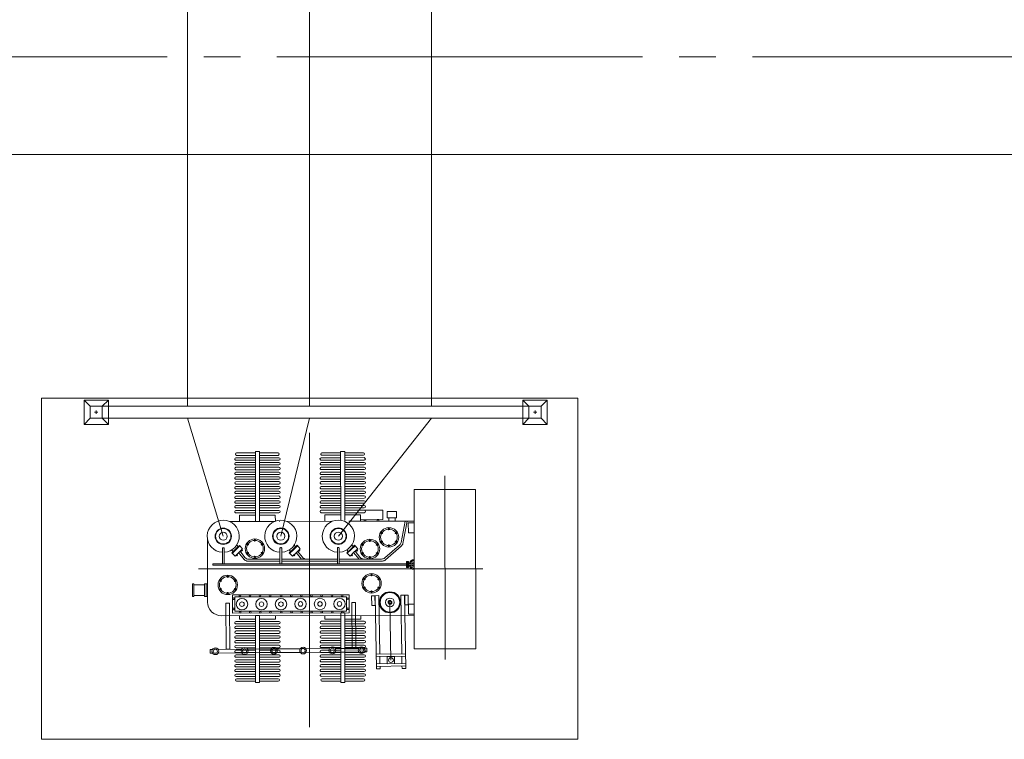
# Model space of a CAD drawing. Header units: millimetres. Extents: x 0 to 420, y 0 to 297.
# Tile 6 of 16: x 149 to 189, y 120 to 150. Entities that reach past the tile are written whole.
import ezdxf

# ---------------------------------------------------------------- set-up
doc = ezdxf.new("R2010")
doc.units = ezdxf.units.MM
doc.linetypes.add('K5LT_AXLED', pattern=[19.5, 15, -1.5, 1.5, -1.5])
doc.linetypes.add('K5LT_THIN', pattern=[0])
doc.layers.add('ошиновка 110', color=2, linetype='Continuous', true_color=0xffff00)

# ---------------------------------------------------------------- blocks, each defined once
blk = doc.blocks.new('U24')
at = {"color": 4, "linetype": 'K5LT_THIN', "lineweight": 9, "true_color": 0x00ffff}
for p, q in [((149.848, 120.383), (149.848, 134.383)), ((149.848, 134.383), (171.848, 134.383)), ((171.848, 134.383), (171.848, 120.383)), ((171.848, 120.383), (149.848, 120.383))]:
    blk.add_line(p, q, dxfattribs=at)
blk = doc.blocks.new('U130')
at = {"color": 4, "linetype": 'K5LT_THIN', "lineweight": 9, "true_color": 0x00ffff}
for p, q in [((157.807, 132.08), (157.807, 132.082)), ((157.857, 132.131), (158.624, 132.131)), ((158.624, 132.19), (158.627, 129.325)), ((158.79, 132.19), (158.624, 132.19)), ((158.793, 129.325), (158.79, 132.19)), ((159.557, 132.132), (158.79, 132.131)), ((159.607, 132.082), (159.607, 132.084)), ((161.305, 132.083), (161.305, 132.085)), ((161.355, 132.133), (162.122, 132.134)), ((162.288, 132.193), (162.122, 132.192)), ((162.122, 132.192), (162.125, 129.372)), ((162.291, 129.372), (162.288, 132.193)), ((163.055, 132.135), (162.288, 132.134)), ((163.105, 132.085), (163.105, 132.087)), ((158.625, 131.935), (157.828, 131.934)), ((158.625, 131.837), (157.828, 131.836)), ((158.625, 131.739), (157.828, 131.738)), ((158.624, 132.033), (157.857, 132.032)), ((158.79, 132.033), (159.557, 132.034)), ((158.791, 131.935), (159.588, 131.936)), ((158.791, 131.837), (159.588, 131.838)), ((158.791, 131.739), (159.588, 131.739)), ((162.122, 131.938), (161.325, 131.937)), ((162.123, 131.84), (161.326, 131.839)), ((162.123, 131.742), (161.326, 131.741)), ((162.122, 132.036), (161.355, 132.035)), ((162.288, 132.036), (163.055, 132.037)), ((162.288, 131.938), (163.085, 131.939)), ((162.289, 131.84), (163.086, 131.84)), ((162.289, 131.742), (163.086, 131.742)), ((158.625, 131.641), (157.828, 131.64)), ((158.625, 131.542), (157.828, 131.542)), ((158.625, 131.444), (157.828, 131.444)), ((158.625, 131.346), (157.828, 131.346)), ((158.625, 131.248), (157.828, 131.248)), ((158.791, 131.641), (159.588, 131.641)), ((158.791, 131.543), (159.588, 131.543)), ((158.791, 131.445), (159.588, 131.445)), ((158.791, 131.346), (159.588, 131.347)), ((158.791, 131.248), (159.588, 131.249)), ((162.123, 131.643), (161.326, 131.643)), ((162.123, 131.545), (161.326, 131.545)), ((162.123, 131.447), (161.326, 131.447)), ((162.123, 131.349), (161.326, 131.348)), ((162.123, 131.251), (161.326, 131.25)), ((162.289, 131.644), (163.086, 131.644)), ((162.289, 131.545), (163.086, 131.546)), ((162.289, 131.447), (163.086, 131.448)), ((162.289, 131.349), (163.086, 131.35)), ((162.289, 131.251), (163.086, 131.252)), ((158.625, 131.15), (157.828, 131.149)), ((158.625, 131.052), (157.828, 131.051)), ((158.625, 130.954), (157.828, 130.953)), ((158.625, 130.856), (157.828, 130.855)), ((158.791, 131.15), (159.588, 131.151)), ((158.791, 131.052), (159.588, 131.053)), ((158.791, 130.954), (159.588, 130.955)), ((158.791, 130.856), (159.588, 130.857)), ((162.123, 131.153), (161.326, 131.152)), ((162.123, 131.055), (161.326, 131.054)), ((162.123, 130.957), (161.326, 130.956)), ((162.123, 130.859), (161.326, 130.858)), ((162.289, 131.153), (163.086, 131.154)), ((162.289, 131.055), (163.086, 131.056)), ((162.289, 130.957), (163.086, 130.957)), ((162.289, 130.859), (163.086, 130.859)), ((158.626, 130.758), (157.829, 130.757)), ((158.626, 130.66), (157.829, 130.659)), ((158.626, 130.561), (157.829, 130.561)), ((158.626, 130.463), (157.829, 130.463)), ((158.792, 130.758), (159.589, 130.758)), ((158.792, 130.66), (159.589, 130.66)), ((158.792, 130.562), (159.589, 130.562)), ((158.792, 130.463), (159.589, 130.464)), ((162.123, 130.76), (161.326, 130.76)), ((162.123, 130.662), (161.326, 130.662)), ((162.124, 130.564), (161.327, 130.564)), ((162.124, 130.466), (161.327, 130.466)), ((162.289, 130.761), (163.086, 130.761)), ((162.289, 130.663), (163.086, 130.663)), ((162.29, 130.564), (163.087, 130.565)), ((162.29, 130.466), (163.087, 130.467)), ((167.659, 130.637), (165.139, 130.635)), ((165.139, 130.635), (165.144, 124.093)), ((167.664, 124.095), (167.659, 130.637)), ((158.626, 130.365), (157.829, 130.365)), ((158.626, 130.267), (157.829, 130.266)), ((158.626, 130.169), (157.829, 130.168)), ((158.626, 130.071), (157.829, 130.07)), ((158.792, 130.365), (159.589, 130.366)), ((158.792, 130.267), (159.589, 130.268)), ((158.792, 130.169), (159.589, 130.17)), ((158.792, 130.071), (159.589, 130.072)), ((162.124, 130.368), (161.327, 130.367)), ((162.124, 130.27), (161.327, 130.269)), ((162.124, 130.172), (161.327, 130.171)), ((162.124, 130.074), (161.327, 130.073)), ((162.29, 130.368), (163.087, 130.369)), ((162.29, 130.27), (163.087, 130.271)), ((162.29, 130.172), (163.087, 130.173)), ((162.29, 130.074), (163.087, 130.075)), ((158.626, 129.973), (157.829, 129.972)), ((158.626, 129.875), (157.829, 129.874)), ((158.626, 129.777), (157.829, 129.776)), ((158.626, 129.678), (157.829, 129.678)), ((158.792, 129.973), (159.589, 129.974)), ((158.792, 129.875), (159.589, 129.875)), ((158.792, 129.777), (159.589, 129.777)), ((158.792, 129.679), (159.589, 129.679)), ((162.124, 129.976), (161.327, 129.975)), ((162.124, 129.878), (161.327, 129.877)), ((162.124, 129.779), (161.327, 129.779)), ((162.124, 129.681), (161.327, 129.681)), ((162.29, 129.976), (163.087, 129.976)), ((162.29, 129.878), (163.087, 129.878)), ((162.29, 129.78), (163.087, 129.78)), ((162.29, 129.681), (163.087, 129.682)), ((163.855, 129.781), (162.921, 129.78)), ((162.921, 129.78), (162.921, 129.78)), ((163.855, 129.395), (163.855, 129.781)), ((164.036, 129.725), (164.412, 129.726)), ((164.036, 129.465), (164.036, 129.725)), ((164.412, 129.726), (164.412, 129.466)), ((157.558, 129.324), (159.417, 129.326)), ((157.976, 129.585), (158.626, 129.585)), ((157.976, 129.585), (157.976, 129.325)), ((158.627, 129.325), (158.793, 129.325)), ((158.792, 129.585), (159.443, 129.586)), ((159.443, 129.586), (159.444, 129.325)), ((159.621, 129.326), (159.627, 129.326)), ((161.777, 129.328), (159.918, 129.326)), ((161.473, 129.587), (162.124, 129.588)), ((161.473, 129.587), (161.474, 129.328)), ((162.29, 129.588), (162.941, 129.589)), ((165.14, 129.331), (162.458, 129.328)), ((162.941, 129.589), (162.942, 129.329)), ((162.941, 129.394), (163.855, 129.395)), ((163.092, 129.394), (163.158, 129.394)), ((163.092, 129.329), (163.092, 129.394)), ((163.158, 129.329), (163.092, 129.329)), ((163.158, 129.394), (163.158, 129.329)), ((163.684, 129.395), (163.619, 129.395)), ((163.619, 129.395), (163.619, 129.329)), ((163.619, 129.329), (163.685, 129.329)), ((163.685, 129.329), (163.684, 129.395)), ((164.412, 129.466), (164.036, 129.465)), ((164.352, 129.466), (164.097, 129.466)), ((164.097, 129.466), (164.097, 129.33)), ((164.097, 129.33), (164.352, 129.33)), ((164.352, 129.33), (164.352, 129.466)), ((164.602, 128.461), (164.771, 129.33)), ((164.675, 128.418), (164.853, 129.33)), ((165.14, 129.271), (164.898, 129.27)), ((164.898, 129.27), (164.899, 128.857)), ((164.899, 128.857), (165.14, 128.857)), ((156.662, 128.581), (156.665, 126.015)), ((157.273, 128.236), (157.27, 128.231)), ((157.27, 128.231), (157.27, 128.229)), ((157.27, 127.579), (157.27, 128.229)), ((157.279, 128.24), (157.273, 128.236)), ((157.291, 128.244), (157.279, 128.24)), ((157.307, 128.246), (157.291, 128.244)), ((157.322, 128.245), (157.307, 128.246)), ((157.333, 128.242), (157.322, 128.245)), ((157.341, 128.238), (157.333, 128.242)), ((157.346, 128.234), (157.341, 128.238)), ((157.348, 128.229), (157.346, 128.234)), ((157.348, 127.579), (157.348, 128.229)), ((157.713, 128.09), (157.65, 128.151)), ((157.654, 128.034), (157.815, 128.187)), ((157.654, 128.034), (157.79, 127.901)), ((157.675, 128.013), (157.836, 128.165)), ((157.79, 127.901), (157.945, 128.052)), ((157.974, 128.341), (157.815, 128.187)), ((157.994, 128.32), (157.836, 128.165)), ((157.916, 128.285), (157.858, 128.35)), ((157.936, 128.043), (158.16, 127.767)), ((158.102, 128.201), (157.945, 128.052)), ((157.974, 128.341), (158.102, 128.201)), ((157.995, 128.099), (158.195, 127.849)), ((158.062, 128.103), (158.032, 128.135)), ((158.061, 128.162), (158.091, 128.131)), ((158.091, 128.131), (158.062, 128.103)), ((159.633, 128.238), (159.63, 128.233)), ((159.63, 128.233), (159.63, 128.231)), ((159.63, 127.581), (159.63, 128.231)), ((159.639, 128.242), (159.633, 128.238)), ((159.651, 128.246), (159.639, 128.242)), ((159.667, 128.248), (159.651, 128.246)), ((159.682, 128.247), (159.667, 128.248)), ((159.693, 128.244), (159.682, 128.247)), ((159.701, 128.24), (159.693, 128.244)), ((159.706, 128.236), (159.701, 128.24)), ((159.708, 128.231), (159.706, 128.236)), ((159.708, 127.581), (159.708, 128.231)), ((160.073, 128.092), (160.01, 128.152)), ((160.014, 128.036), (160.175, 128.189)), ((160.014, 128.036), (160.15, 127.903)), ((160.035, 128.015), (160.196, 128.167)), ((160.15, 127.903), (160.305, 128.054)), ((160.334, 128.343), (160.175, 128.189)), ((160.354, 128.321), (160.196, 128.167)), ((160.276, 128.287), (160.218, 128.352)), ((160.296, 128.045), (160.52, 127.769)), ((160.462, 128.203), (160.305, 128.054)), ((160.334, 128.343), (160.462, 128.203)), ((160.355, 128.101), (160.555, 127.851)), ((160.422, 128.105), (160.392, 128.137)), ((160.421, 128.164), (160.451, 128.132)), ((160.451, 128.132), (160.422, 128.105)), ((161.993, 128.239), (161.99, 128.235)), ((161.99, 128.235), (161.99, 128.233)), ((161.99, 127.583), (161.99, 128.233)), ((161.999, 128.244), (161.993, 128.239)), ((162.011, 128.248), (161.999, 128.244)), ((162.027, 128.25), (162.011, 128.248)), ((162.042, 128.249), (162.027, 128.25)), ((162.053, 128.246), (162.042, 128.249)), ((162.061, 128.242), (162.053, 128.246)), ((162.066, 128.238), (162.061, 128.242)), ((162.068, 128.233), (162.066, 128.238)), ((162.068, 127.583), (162.068, 128.233)), ((162.433, 128.094), (162.37, 128.154)), ((162.374, 128.038), (162.535, 128.19)), ((162.374, 128.038), (162.51, 127.904)), ((162.395, 128.017), (162.556, 128.169)), ((162.51, 127.904), (162.665, 128.056)), ((162.694, 128.345), (162.535, 128.19)), ((162.714, 128.323), (162.556, 128.169)), ((162.636, 128.288), (162.578, 128.354)), ((162.656, 128.047), (162.88, 127.771)), ((162.822, 128.205), (162.665, 128.056)), ((162.694, 128.345), (162.822, 128.205)), ((162.715, 128.103), (162.915, 127.853)), ((162.782, 128.107), (162.752, 128.139)), ((162.781, 128.166), (162.811, 128.134)), ((162.811, 128.134), (162.782, 128.107)), ((163.934, 127.827), (164.536, 128.348)), ((163.963, 127.747), (164.609, 128.305)), ((157.83, 127.94), (157.86, 127.909)), ((157.889, 127.937), (157.859, 127.968)), ((157.86, 127.909), (157.889, 127.937)), ((158.316, 127.694), (159.63, 127.695)), ((158.352, 127.774), (159.643, 127.775)), ((159.708, 127.695), (161.99, 127.697)), ((159.722, 127.775), (162.003, 127.777)), ((160.19, 127.942), (160.22, 127.911)), ((160.249, 127.939), (160.219, 127.97)), ((160.22, 127.911), (160.249, 127.939)), ((162.082, 127.777), (163.803, 127.778)), ((162.082, 127.697), (163.833, 127.698)), ((162.55, 127.944), (162.58, 127.913)), ((162.609, 127.941), (162.579, 127.971)), ((162.58, 127.913), (162.609, 127.941)), ((164.825, 127.68), (164.903, 127.68)), ((164.825, 127.68), (164.825, 127.557)), ((164.864, 127.68), (164.864, 127.557)), ((164.904, 127.557), (164.903, 127.68)), ((165.128, 127.642), (165.141, 127.642)), ((164.825, 127.585), (156.907, 127.579)), ((164.825, 127.528), (156.907, 127.522)), ((164.825, 127.434), (164.825, 127.557)), ((164.825, 127.434), (164.904, 127.434)), ((164.864, 127.434), (164.864, 127.557)), ((165.141, 127.585), (164.904, 127.585)), ((164.904, 127.557), (164.904, 127.434)), ((165.141, 127.529), (164.904, 127.529)), ((165.128, 127.472), (165.142, 127.472)), ((156.042, 126.765), (156.104, 126.765)), ((156.043, 126.239), (156.042, 126.765)), ((156.104, 126.765), (156.105, 126.239)), ((156.104, 126.719), (156.54, 126.72)), ((156.54, 126.765), (156.602, 126.765)), ((156.54, 126.239), (156.54, 126.765)), ((156.664, 126.765), (156.602, 126.765)), ((156.602, 126.765), (156.602, 126.239)), ((156.602, 126.765), (156.602, 126.239)), ((156.664, 126.24), (156.664, 126.765)), ((156.105, 126.239), (156.043, 126.239)), ((156.105, 126.284), (156.54, 126.285)), ((156.602, 126.239), (156.54, 126.239)), ((156.602, 126.239), (156.664, 126.24)), ((157.692, 126.311), (162.468, 126.315)), ((157.692, 125.564), (157.692, 126.311)), ((162.366, 126.235), (157.784, 126.232)), ((157.784, 126.232), (157.784, 125.643)), ((162.366, 125.647), (162.366, 126.235)), ((162.468, 126.315), (162.469, 125.568)), ((157.784, 125.643), (162.366, 125.647)), ((164.901, 125.514), (164.901, 125.927)), ((164.901, 125.927), (165.143, 125.927)), ((157.225, 125.456), (165.143, 125.462)), ((162.469, 125.568), (157.692, 125.564)), ((158.63, 125.221), (157.833, 125.22)), ((157.979, 125.314), (157.979, 125.456)), ((157.979, 125.314), (158.63, 125.314)), ((158.632, 122.71), (158.63, 125.457)), ((158.63, 125.457), (158.796, 125.457)), ((158.796, 125.457), (158.798, 122.71)), ((158.796, 125.314), (159.447, 125.315)), ((158.796, 125.221), (159.593, 125.222)), ((159.447, 125.315), (159.447, 125.458)), ((162.128, 125.224), (161.331, 125.224)), ((161.477, 125.317), (161.477, 125.459)), ((161.477, 125.317), (162.128, 125.317)), ((162.13, 122.713), (162.128, 125.577)), ((162.128, 125.577), (162.294, 125.577)), ((162.294, 125.577), (162.296, 122.713)), ((162.294, 125.318), (162.945, 125.318)), ((162.294, 125.224), (163.091, 125.225)), ((162.945, 125.318), (162.945, 125.461)), ((165.143, 125.514), (164.901, 125.514)), ((158.63, 125.123), (157.833, 125.122)), ((158.63, 125.025), (157.833, 125.024)), ((158.63, 124.926), (157.833, 124.926)), ((158.63, 124.828), (157.833, 124.828)), ((158.796, 125.123), (159.593, 125.123)), ((158.796, 125.025), (159.593, 125.025)), ((158.796, 124.927), (159.593, 124.927)), ((158.796, 124.829), (159.593, 124.829)), ((162.128, 125.126), (161.331, 125.125)), ((162.128, 125.028), (161.331, 125.027)), ((162.128, 124.93), (161.331, 124.929)), ((162.128, 124.832), (161.331, 124.831)), ((162.294, 125.126), (163.091, 125.127)), ((162.294, 125.028), (163.091, 125.029)), ((162.294, 124.93), (163.091, 124.931)), ((162.294, 124.832), (163.091, 124.833)), ((158.63, 124.73), (157.833, 124.73)), ((158.631, 124.632), (157.834, 124.632)), ((158.631, 124.534), (157.834, 124.533)), ((158.631, 124.436), (157.834, 124.435)), ((158.796, 124.73), (159.593, 124.731)), ((158.797, 124.632), (159.594, 124.633)), ((158.797, 124.534), (159.594, 124.535)), ((158.797, 124.436), (159.594, 124.437)), ((162.128, 124.734), (161.331, 124.733)), ((162.128, 124.636), (161.331, 124.635)), ((162.129, 124.537), (161.332, 124.537)), ((162.129, 124.439), (161.332, 124.439)), ((162.294, 124.734), (163.091, 124.734)), ((162.294, 124.636), (163.091, 124.636)), ((162.295, 124.538), (163.092, 124.538)), ((162.295, 124.439), (163.092, 124.44)), ((158.631, 124.338), (157.834, 124.337)), ((158.631, 124.24), (157.834, 124.239)), ((158.631, 124.142), (157.834, 124.141)), ((158.631, 124.044), (157.834, 124.043)), ((158.797, 124.338), (159.594, 124.339)), ((158.797, 124.24), (159.594, 124.241)), ((158.797, 124.142), (159.594, 124.142)), ((158.797, 124.044), (159.594, 124.044)), ((162.129, 124.341), (161.332, 124.341)), ((162.129, 124.243), (161.332, 124.242)), ((162.129, 124.145), (161.332, 124.144)), ((162.129, 124.047), (161.332, 124.046)), ((162.295, 124.341), (163.092, 124.342)), ((162.295, 124.243), (163.092, 124.244)), ((162.295, 124.145), (163.092, 124.146)), ((162.295, 124.047), (163.092, 124.048)), ((165.144, 124.093), (167.664, 124.095)), ((158.631, 123.945), (157.834, 123.945)), ((158.631, 123.847), (157.834, 123.847)), ((158.631, 123.749), (157.834, 123.749)), ((158.631, 123.651), (157.834, 123.65)), ((158.797, 123.946), (159.594, 123.946)), ((158.797, 123.847), (159.594, 123.848)), ((158.797, 123.749), (159.594, 123.75)), ((158.797, 123.651), (159.594, 123.652)), ((162.129, 123.949), (161.332, 123.948)), ((162.129, 123.851), (161.332, 123.85)), ((162.129, 123.753), (161.332, 123.752)), ((162.129, 123.654), (161.332, 123.654)), ((162.295, 123.949), (163.092, 123.95)), ((162.295, 123.851), (163.092, 123.851)), ((162.295, 123.753), (163.092, 123.753)), ((162.295, 123.655), (163.092, 123.655)), ((158.631, 123.553), (157.834, 123.552)), ((158.631, 123.455), (157.834, 123.454)), ((158.632, 123.357), (157.835, 123.356)), ((158.632, 123.259), (157.835, 123.258)), ((158.797, 123.553), (159.594, 123.554)), ((158.797, 123.455), (159.594, 123.456)), ((158.798, 123.357), (159.595, 123.358)), ((158.798, 123.259), (159.595, 123.259)), ((162.129, 123.556), (161.332, 123.556)), ((162.129, 123.458), (161.332, 123.458)), ((162.129, 123.36), (161.332, 123.359)), ((162.13, 123.262), (161.333, 123.261)), ((162.295, 123.556), (163.092, 123.557)), ((162.295, 123.458), (163.092, 123.459)), ((162.295, 123.36), (163.092, 123.361)), ((162.296, 123.262), (163.093, 123.263)), ((157.815, 122.817), (157.815, 122.816)), ((158.632, 123.161), (157.835, 123.16)), ((158.632, 123.062), (157.835, 123.062)), ((158.632, 122.964), (157.835, 122.964)), ((158.632, 122.866), (157.865, 122.866)), ((157.865, 122.767), (158.632, 122.768)), ((158.798, 123.161), (159.595, 123.161)), ((158.798, 123.063), (159.595, 123.063)), ((158.798, 122.964), (159.595, 122.965)), ((158.798, 122.866), (159.565, 122.867)), ((159.565, 122.769), (158.798, 122.768)), ((159.615, 122.819), (159.615, 122.817)), ((161.313, 122.821), (161.313, 122.819)), ((162.13, 123.164), (161.333, 123.163)), ((162.13, 123.066), (161.333, 123.065)), ((162.13, 122.968), (161.333, 122.967)), ((162.13, 122.87), (161.363, 122.869)), ((161.363, 122.771), (162.13, 122.771)), ((162.296, 123.164), (163.093, 123.165)), ((162.296, 123.066), (163.093, 123.067)), ((162.296, 122.968), (163.093, 122.968)), ((162.296, 122.87), (163.063, 122.87)), ((163.063, 122.772), (162.296, 122.772)), ((163.113, 122.822), (163.113, 122.82)), ((158.798, 122.71), (158.632, 122.71)), ((162.296, 122.713), (162.13, 122.713))]:
    blk.add_line(p, q, dxfattribs=at)
at = {"color": 2, "linetype": 'K5LT_AXLED', "lineweight": 9, "true_color": 0xffff00}
blk.add_line((166.398, 131.196), (166.405, 123.652), dxfattribs=at)
at = {"color": 4, "linetype": 'K5LT_THIN', "lineweight": 9, "true_color": 0x00ffff}
for centre, radius, start, end in [((157.857, 132.081), 0.05, 90.0469, 180.0469), ((157.857, 132.082), 0.05, 180.0469, 270.0469), ((159.557, 132.082), 0.05, 0.0469, 90.0469), ((159.557, 132.084), 0.05, 270.0469, 0.0469), ((161.355, 132.083), 0.05, 90.0469, 180.0469), ((161.355, 132.085), 0.05, 180.0469, 270.0469), ((163.055, 132.085), 0.05, 0.0469, 90.0469), ((163.055, 132.087), 0.05, 270.0469, 0.0469), ((157.828, 131.884), 0.05, 90.0469, 180.0469), ((157.828, 131.886), 0.05, 180.0469, 270.0469), ((157.828, 131.688), 0.05, 90.0469, 180.0469), ((157.828, 131.69), 0.05, 180.0469, 270.0469), ((159.588, 131.886), 0.05, 0.0469, 90.0469), ((159.588, 131.888), 0.05, 270.0469, 0.0469), ((159.588, 131.689), 0.05, 0.0469, 90.0469), ((159.588, 131.691), 0.05, 270.0469, 0.0469), ((161.325, 131.887), 0.05, 90.0469, 180.0469), ((161.325, 131.889), 0.05, 180.0469, 270.0469), ((161.326, 131.691), 0.05, 90.0469, 180.0469), ((161.326, 131.693), 0.05, 180.0469, 270.0469), ((163.085, 131.889), 0.05, 0.0469, 90.0469), ((163.085, 131.89), 0.05, 270.0469, 0.0469), ((163.086, 131.692), 0.05, 0.0469, 90.0469), ((163.086, 131.694), 0.05, 270.0469, 0.0469), ((157.828, 131.492), 0.05, 90.0469, 180.0469), ((157.828, 131.494), 0.05, 180.0469, 270.0469), ((157.828, 131.296), 0.05, 90.0469, 180.0469), ((157.828, 131.298), 0.05, 180.0469, 270.0469), ((159.588, 131.493), 0.05, 0.0469, 90.0469), ((159.588, 131.495), 0.05, 270.0469, 0.0469), ((159.588, 131.297), 0.05, 0.0469, 90.0469), ((159.588, 131.299), 0.05, 270.0469, 0.0469), ((161.326, 131.495), 0.05, 90.0469, 180.0469), ((161.326, 131.497), 0.05, 180.0469, 270.0469), ((161.326, 131.298), 0.05, 90.0469, 180.0469), ((161.326, 131.3), 0.05, 180.0469, 270.0469), ((163.086, 131.496), 0.05, 0.0469, 90.0469), ((163.086, 131.498), 0.05, 270.0469, 0.0469), ((163.086, 131.3), 0.05, 0.0469, 90.0469), ((163.086, 131.302), 0.05, 270.0469, 0.0469), ((157.828, 131.099), 0.05, 90.0469, 180.0469), ((157.828, 131.101), 0.05, 180.0469, 270.0469), ((157.828, 130.903), 0.05, 90.0469, 180.0469), ((157.828, 130.905), 0.05, 180.0469, 270.0469), ((159.588, 131.101), 0.05, 0.0469, 90.0469), ((159.588, 131.103), 0.05, 270.0469, 0.0469), ((159.588, 130.905), 0.05, 0.0469, 90.0469), ((159.588, 130.907), 0.05, 270.0469, 0.0469), ((161.326, 131.102), 0.05, 90.0469, 180.0469), ((161.326, 131.104), 0.05, 180.0469, 270.0469), ((161.326, 130.906), 0.05, 90.0469, 180.0469), ((161.326, 130.908), 0.05, 180.0469, 270.0469), ((163.086, 131.104), 0.05, 0.0469, 90.0469), ((163.086, 131.106), 0.05, 270.0469, 0.0469), ((163.086, 130.907), 0.05, 0.0469, 90.0469), ((163.086, 130.909), 0.05, 270.0469, 0.0469), ((157.829, 130.707), 0.05, 90.0469, 180.0469), ((157.829, 130.709), 0.05, 180.0469, 270.0469), ((157.829, 130.511), 0.05, 90.0469, 180.0469), ((157.829, 130.513), 0.05, 180.0469, 270.0469), ((159.589, 130.708), 0.05, 0.0469, 90.0469), ((159.589, 130.71), 0.05, 270.0469, 0.0469), ((159.589, 130.512), 0.05, 0.0469, 90.0469), ((159.589, 130.514), 0.05, 270.0469, 0.0469), ((161.326, 130.71), 0.05, 90.0469, 180.0469), ((161.326, 130.712), 0.05, 180.0469, 270.0469), ((161.327, 130.514), 0.05, 90.0469, 180.0469), ((161.327, 130.516), 0.05, 180.0469, 270.0469), ((163.086, 130.711), 0.05, 0.0469, 90.0469), ((163.086, 130.713), 0.05, 270.0469, 0.0469), ((163.087, 130.515), 0.05, 0.0469, 90.0469), ((163.087, 130.517), 0.05, 270.0469, 0.0469), ((157.829, 130.315), 0.05, 90.0469, 180.0469), ((157.829, 130.316), 0.05, 180.0469, 270.0469), ((157.829, 130.118), 0.05, 90.0469, 180.0469), ((157.829, 130.12), 0.05, 180.0469, 270.0469), ((159.589, 130.316), 0.05, 0.0469, 90.0469), ((159.589, 130.318), 0.05, 270.0469, 0.0469), ((159.589, 130.12), 0.05, 0.0469, 90.0469), ((159.589, 130.122), 0.05, 270.0469, 0.0469), ((161.327, 130.317), 0.05, 90.0469, 180.0469), ((161.327, 130.319), 0.05, 180.0469, 270.0469), ((161.327, 130.121), 0.05, 90.0469, 180.0469), ((161.327, 130.123), 0.05, 180.0469, 270.0469), ((163.087, 130.319), 0.05, 0.0469, 90.0469), ((163.087, 130.321), 0.05, 270.0469, 0.0469), ((163.087, 130.123), 0.05, 0.0469, 90.0469), ((163.087, 130.125), 0.05, 270.0469, 0.0469), ((157.829, 129.922), 0.05, 90.0469, 180.0469), ((157.829, 129.924), 0.05, 180.0469, 270.0469), ((157.829, 129.726), 0.05, 90.0469, 180.0469), ((157.829, 129.728), 0.05, 180.0469, 270.0469), ((159.589, 129.924), 0.05, 0.0469, 90.0469), ((159.589, 129.925), 0.05, 270.0469, 0.0469), ((159.589, 129.727), 0.05, 0.0469, 90.0469), ((159.589, 129.729), 0.05, 270.0469, 0.0469), ((161.327, 129.925), 0.05, 90.0469, 180.0469), ((161.327, 129.927), 0.05, 180.0469, 270.0469), ((161.327, 129.729), 0.05, 90.0469, 180.0469), ((161.327, 129.731), 0.05, 180.0469, 270.0469), ((163.087, 129.926), 0.05, 0.0469, 90.0469), ((163.087, 129.928), 0.05, 270.0469, 0.0469), ((163.087, 129.73), 0.05, 0.0469, 90.0469), ((163.087, 129.732), 0.05, 270.0469, 0.0469), ((157.308, 128.714), 0.659, 273.4439, 266.6498), ((159.668, 128.716), 0.659, 273.4439, 266.6498), ((162.028, 128.718), 0.659, 273.4439, 266.6498), ((157.308, 128.714), 0.337, 0, 180), ((157.308, 128.714), 0.316, 0, 180), ((157.308, 128.714), 0.166, 0, 180), ((159.668, 128.716), 0.337, 0, 180), ((159.668, 128.716), 0.316, 0, 180), ((159.668, 128.716), 0.166, 0, 180), ((162.028, 128.718), 0.337, 0, 180), ((162.028, 128.718), 0.316, 0, 180), ((162.028, 128.718), 0.166, 0, 180), ((164.103, 128.671), 0.399, 0, 180), ((164.103, 128.671), 0.34, 0, 180), ((163.812, 128.846), 0.0312, 0, 180), ((163.812, 128.846), 0.0312, 180, 0), ((164.103, 129.011), 0.0312, 0, 180), ((164.103, 129.011), 0.0312, 180, 0), ((164.395, 128.846), 0.0312, 0, 180), ((164.395, 128.846), 0.0312, 180, 0), ((157.308, 128.714), 0.337, 180, 0), ((157.308, 128.714), 0.316, 180, 0), ((157.308, 128.714), 0.166, 180, 0), ((158.605, 128.206), 0.399, 0, 180), ((158.605, 128.206), 0.34, 0, 180), ((158.605, 128.546), 0.0312, 0, 180), ((158.605, 128.546), 0.0312, 180, 0), ((159.668, 128.716), 0.337, 180, 0), ((159.668, 128.716), 0.316, 180, 0), ((159.668, 128.716), 0.166, 180, 0), ((162.028, 128.718), 0.337, 180, 0), ((162.028, 128.718), 0.316, 180, 0), ((162.028, 128.718), 0.166, 180, 0), ((163.324, 128.192), 0.399, 0, 180), ((163.324, 128.192), 0.34, 0, 180), ((163.323, 128.532), 0.0312, 0, 180), ((163.323, 128.532), 0.0312, 180, 0), ((164.103, 128.671), 0.399, 180, 0), ((164.103, 128.671), 0.34, 180, 0), ((163.812, 128.496), 0.0312, 0, 180), ((163.812, 128.496), 0.0312, 180, 0), ((164.395, 128.496), 0.0312, 0, 180), ((164.395, 128.496), 0.0312, 180, 0), ((164.405, 128.499), 0.2, 310.837, 348.9739), ((158.605, 128.206), 0.399, 180, 0), ((158.605, 128.206), 0.34, 180, 0), ((158.314, 128.381), 0.0312, 0, 180), ((158.314, 128.381), 0.0312, 180, 0), ((158.314, 128.031), 0.0312, 0, 180), ((158.314, 128.031), 0.0312, 180, 0), ((158.896, 128.382), 0.0312, 0, 180), ((158.896, 128.382), 0.0312, 180, 0), ((158.897, 128.032), 0.0312, 0, 180), ((158.897, 128.032), 0.0312, 180, 0), ((163.324, 128.192), 0.399, 180, 0), ((163.324, 128.192), 0.34, 180, 0), ((163.032, 128.367), 0.0312, 0, 180), ((163.032, 128.367), 0.0312, 180, 0), ((163.033, 128.017), 0.0312, 0, 180), ((163.033, 128.017), 0.0312, 180, 0), ((163.615, 128.368), 0.0312, 0, 180), ((163.615, 128.368), 0.0312, 180, 0), ((163.615, 128.018), 0.0312, 0, 180), ((163.615, 128.018), 0.0312, 180, 0), ((164.104, 128.331), 0.0312, 0, 180), ((164.104, 128.331), 0.0312, 180, 0), ((164.479, 128.457), 0.2, 310.837, 348.9739), ((158.315, 127.894), 0.2, 219.1711, 270.0469), ((158.352, 127.974), 0.2, 218.6127, 270.0469), ((158.605, 127.867), 0.0312, 0, 180), ((158.605, 127.867), 0.0312, 180, 0), ((160.712, 127.976), 0.2, 218.6127, 270.0469), ((163.072, 127.978), 0.2, 218.6127, 270.0469), ((163.324, 127.853), 0.0312, 0, 180), ((163.324, 127.853), 0.0312, 180, 0), ((163.803, 127.978), 0.2, 270.0469, 310.837), ((163.833, 127.898), 0.2, 270.0469, 310.837), ((165.128, 127.557), 0.196, 86.139, 171.7429), ((165.128, 127.557), 0.151, 84.9717, 169.242), ((165.128, 127.557), 0.0845, 90.0469, 160.4774), ((156.906, 127.55), 0.0283, 89.9542, 180.0469), ((156.906, 127.55), 0.0283, 180.0469, 270.1395), ((156.906, 127.55), 0.0283, 90.0469, 90.1395), ((156.906, 127.55), 0.0283, 269.9542, 270.0469), ((165.128, 127.557), 0.196, 188.3508, 273.9547), ((165.128, 127.557), 0.151, 190.8518, 275.122), ((165.128, 127.557), 0.0845, 199.6164, 270.0469), ((157.492, 126.717), 0.399, 0, 180), ((157.492, 126.717), 0.34, 0, 180), ((157.201, 126.892), 0.0312, 0, 180), ((157.201, 126.892), 0.0312, 180, 0), ((157.492, 127.057), 0.0312, 0, 180), ((157.492, 127.057), 0.0312, 180, 0), ((157.784, 126.893), 0.0312, 0, 180), ((157.784, 126.893), 0.0312, 180, 0), ((163.39, 126.782), 0.399, 0, 180), ((163.39, 126.782), 0.34, 0, 180), ((163.099, 126.956), 0.0312, 0, 180), ((163.099, 126.956), 0.0312, 180, 0), ((163.39, 127.121), 0.0312, 0, 180), ((163.39, 127.121), 0.0312, 180, 0), ((163.681, 126.957), 0.0312, 0, 180), ((163.681, 126.957), 0.0312, 180, 0), ((157.492, 126.717), 0.399, 180, 0), ((157.492, 126.717), 0.34, 180, 0), ((157.201, 126.542), 0.0312, 0, 180), ((157.201, 126.542), 0.0312, 180, 0), ((157.493, 126.378), 0.0312, 0, 180), ((157.784, 126.543), 0.0312, 0, 180), ((157.784, 126.543), 0.0312, 180, 0), ((163.39, 126.782), 0.399, 180, 0), ((163.39, 126.782), 0.34, 180, 0), ((163.099, 126.606), 0.0312, 0, 180), ((163.099, 126.606), 0.0312, 180, 0), ((163.39, 126.442), 0.0312, 0, 180), ((163.39, 126.442), 0.0312, 180, 0), ((163.682, 126.607), 0.0312, 0, 180), ((163.682, 126.607), 0.0312, 180, 0), ((164.145, 126.003), 0.431, 0, 180), ((164.145, 126.003), 0.402, 0, 180), ((157.225, 126.016), 0.56, 180.0469, 270.0469), ((157.493, 126.378), 0.0312, 180, 0), ((157.733, 126.15), 0.034, 0, 180), ((157.733, 126.15), 0.034, 180, 0), ((158.075, 125.928), 0.234, 0, 180), ((157.988, 126.27), 0.034, 0, 180), ((157.988, 126.27), 0.034, 180, 0), ((158.075, 125.928), 0.095, 0, 180), ((158.403, 126.27), 0.034, 0, 180), ((158.403, 126.27), 0.034, 180, 0), ((158.875, 125.928), 0.234, 0, 180), ((158.875, 125.928), 0.095, 0, 180), ((158.817, 126.271), 0.034, 0, 180), ((158.817, 126.271), 0.034, 180, 0), ((159.231, 126.271), 0.034, 0, 180), ((159.231, 126.271), 0.034, 180, 0), ((159.675, 125.928), 0.234, 0, 180), ((159.675, 125.928), 0.095, 0, 180), ((159.681, 126.271), 0.034, 0, 180), ((159.681, 126.271), 0.034, 180, 0), ((160.096, 126.272), 0.034, 0, 180), ((160.096, 126.272), 0.034, 180, 0), ((160.475, 125.936), 0.234, 0, 180), ((160.475, 125.936), 0.095, 0, 180), ((160.511, 126.272), 0.034, 0, 180), ((160.511, 126.272), 0.034, 180, 0), ((160.925, 126.272), 0.034, 0, 180), ((160.925, 126.272), 0.034, 180, 0), ((161.275, 125.936), 0.234, 0, 180), ((161.275, 125.936), 0.095, 0, 180), ((161.339, 126.273), 0.034, 0, 180), ((161.339, 126.273), 0.034, 180, 0), ((161.768, 126.273), 0.034, 0, 180), ((161.768, 126.273), 0.034, 180, 0), ((162.075, 125.937), 0.234, 0, 180), ((162.075, 125.937), 0.095, 0, 180), ((162.182, 126.273), 0.034, 0, 180), ((162.182, 126.273), 0.034, 180, 0), ((162.42, 126.154), 0.034, 0, 180), ((162.42, 126.154), 0.034, 180, 0), ((164.145, 126.003), 0.431, 180, 0), ((164.145, 126.003), 0.402, 180, 0), ((164.145, 126.003), 0.178, 0, 180), ((164.145, 126.003), 0.178, 180, 0), ((164.145, 126.003), 0.0773, 0, 180), ((164.145, 126.003), 0.0773, 180, 0), ((164.145, 126.003), 0.0427, 0, 180), ((164.145, 126.003), 0.0427, 180, 0), ((157.733, 125.735), 0.034, 0, 180), ((157.733, 125.735), 0.034, 180, 0), ((158.075, 125.928), 0.234, 180, 0), ((157.999, 125.598), 0.034, 0, 180), ((157.999, 125.598), 0.034, 180, 0), ((158.075, 125.928), 0.095, 180, 0), ((158.414, 125.599), 0.034, 0, 180), ((158.414, 125.599), 0.034, 180, 0), ((158.875, 125.928), 0.234, 180, 0), ((158.875, 125.928), 0.095, 180, 0), ((158.828, 125.599), 0.034, 0, 180), ((158.828, 125.599), 0.034, 180, 0), ((159.242, 125.599), 0.034, 0, 180), ((159.242, 125.599), 0.034, 180, 0), ((159.675, 125.928), 0.234, 180, 0), ((159.675, 125.928), 0.095, 180, 0), ((159.692, 125.6), 0.034, 0, 180), ((159.692, 125.6), 0.034, 180, 0), ((160.107, 125.6), 0.034, 0, 180), ((160.107, 125.6), 0.034, 180, 0), ((160.475, 125.936), 0.234, 180, 0), ((160.475, 125.936), 0.095, 180, 0), ((160.522, 125.601), 0.034, 0, 180), ((160.522, 125.601), 0.034, 180, 0), ((160.936, 125.601), 0.034, 0, 180), ((160.936, 125.601), 0.034, 180, 0), ((161.275, 125.936), 0.234, 180, 0), ((161.275, 125.936), 0.095, 180, 0), ((161.35, 125.601), 0.034, 0, 180), ((161.35, 125.601), 0.034, 180, 0), ((161.779, 125.602), 0.034, 0, 180), ((161.779, 125.602), 0.034, 180, 0), ((162.075, 125.937), 0.234, 180, 0), ((162.075, 125.937), 0.095, 180, 0), ((162.194, 125.602), 0.034, 0, 180), ((162.194, 125.602), 0.034, 180, 0), ((162.42, 125.74), 0.034, 0, 180), ((162.42, 125.74), 0.034, 180, 0), ((157.833, 125.17), 0.05, 90.0469, 180.0469), ((159.593, 125.172), 0.05, 0.0469, 90.0469), ((161.331, 125.174), 0.05, 90.0469, 180.0469), ((163.091, 125.175), 0.05, 0.0469, 90.0469), ((157.833, 125.172), 0.05, 180.0469, 270.0469), ((157.833, 124.974), 0.05, 90.0469, 180.0469), ((157.833, 124.976), 0.05, 180.0469, 270.0469), ((157.833, 124.778), 0.05, 90.0469, 180.0469), ((159.593, 125.173), 0.05, 270.0469, 0.0469), ((159.593, 124.975), 0.05, 0.0469, 90.0469), ((159.593, 124.977), 0.05, 270.0469, 0.0469), ((159.593, 124.779), 0.05, 0.0469, 90.0469), ((161.331, 125.175), 0.05, 180.0469, 270.0469), ((161.331, 124.977), 0.05, 90.0469, 180.0469), ((161.331, 124.979), 0.05, 180.0469, 270.0469), ((161.331, 124.781), 0.05, 90.0469, 180.0469), ((163.091, 125.177), 0.05, 270.0469, 0.0469), ((163.091, 124.979), 0.05, 0.0469, 90.0469), ((163.091, 124.981), 0.05, 270.0469, 0.0469), ((163.091, 124.783), 0.05, 0.0469, 90.0469), ((157.833, 124.78), 0.05, 180.0469, 270.0469), ((157.834, 124.582), 0.05, 90.0469, 180.0469), ((157.834, 124.583), 0.05, 180.0469, 270.0469), ((157.834, 124.385), 0.05, 90.0469, 180.0469), ((157.834, 124.387), 0.05, 180.0469, 270.0469), ((159.593, 124.781), 0.05, 270.0469, 0.0469), ((159.594, 124.583), 0.05, 0.0469, 90.0469), ((159.594, 124.585), 0.05, 270.0469, 0.0469), ((159.594, 124.387), 0.05, 0.0469, 90.0469), ((159.594, 124.389), 0.05, 270.0469, 0.0469), ((161.331, 124.783), 0.05, 180.0469, 270.0469), ((161.331, 124.585), 0.05, 90.0469, 180.0469), ((161.331, 124.587), 0.05, 180.0469, 270.0469), ((161.332, 124.389), 0.05, 90.0469, 180.0469), ((161.332, 124.391), 0.05, 180.0469, 270.0469), ((163.091, 124.784), 0.05, 270.0469, 0.0469), ((163.091, 124.586), 0.05, 0.0469, 90.0469), ((163.091, 124.588), 0.05, 270.0469, 0.0469), ((163.092, 124.39), 0.05, 0.0469, 90.0469), ((163.092, 124.392), 0.05, 270.0469, 0.0469), ((157.834, 124.189), 0.05, 90.0469, 180.0469), ((157.834, 124.191), 0.05, 180.0469, 270.0469), ((157.834, 123.993), 0.05, 90.0469, 180.0469), ((157.834, 123.995), 0.05, 180.0469, 270.0469), ((159.594, 124.191), 0.05, 0.0469, 90.0469), ((159.594, 124.192), 0.05, 270.0469, 0.0469), ((159.594, 123.994), 0.05, 0.0469, 90.0469), ((159.594, 123.996), 0.05, 270.0469, 0.0469), ((161.332, 124.192), 0.05, 90.0469, 180.0469), ((161.332, 124.194), 0.05, 180.0469, 270.0469), ((161.332, 123.996), 0.05, 90.0469, 180.0469), ((161.332, 123.998), 0.05, 180.0469, 270.0469), ((163.092, 124.194), 0.05, 0.0469, 90.0469), ((163.092, 124.196), 0.05, 270.0469, 0.0469), ((163.092, 123.998), 0.05, 0.0469, 90.0469), ((163.092, 124), 0.05, 270.0469, 0.0469), ((157.834, 123.797), 0.05, 90.0469, 180.0469), ((157.834, 123.799), 0.05, 180.0469, 270.0469), ((157.834, 123.6), 0.05, 90.0469, 180.0469), ((157.834, 123.602), 0.05, 180.0469, 270.0469), ((159.594, 123.798), 0.05, 0.0469, 90.0469), ((159.594, 123.8), 0.05, 270.0469, 0.0469), ((159.594, 123.602), 0.05, 0.0469, 90.0469), ((159.594, 123.604), 0.05, 270.0469, 0.0469), ((161.332, 123.8), 0.05, 90.0469, 180.0469), ((161.332, 123.802), 0.05, 180.0469, 270.0469), ((161.332, 123.604), 0.05, 90.0469, 180.0469), ((161.332, 123.606), 0.05, 180.0469, 270.0469), ((163.092, 123.801), 0.05, 0.0469, 90.0469), ((163.092, 123.803), 0.05, 270.0469, 0.0469), ((163.092, 123.605), 0.05, 0.0469, 90.0469), ((163.092, 123.607), 0.05, 270.0469, 0.0469), ((157.835, 123.404), 0.05, 90.0469, 180.0469), ((157.835, 123.406), 0.05, 180.0469, 270.0469), ((157.835, 123.208), 0.05, 90.0469, 180.0469), ((157.835, 123.21), 0.05, 180.0469, 270.0469), ((159.595, 123.406), 0.05, 0.0469, 90.0469), ((159.595, 123.408), 0.05, 270.0469, 0.0469), ((159.595, 123.209), 0.05, 0.0469, 90.0469), ((159.595, 123.211), 0.05, 270.0469, 0.0469), ((161.332, 123.408), 0.05, 90.0469, 180.0469), ((161.332, 123.409), 0.05, 180.0469, 270.0469), ((161.333, 123.211), 0.05, 90.0469, 180.0469), ((161.333, 123.213), 0.05, 180.0469, 270.0469), ((163.092, 123.409), 0.05, 0.0469, 90.0469), ((163.092, 123.411), 0.05, 270.0469, 0.0469), ((163.093, 123.213), 0.05, 0.0469, 90.0469), ((163.093, 123.215), 0.05, 270.0469, 0.0469), ((157.835, 123.012), 0.05, 90.0469, 180.0469), ((157.835, 123.014), 0.05, 180.0469, 270.0469), ((157.865, 122.816), 0.05, 90.0469, 180.0469), ((157.865, 122.817), 0.05, 180.0469, 270.0469), ((159.565, 122.817), 0.05, 0.0469, 90.0469), ((159.565, 122.819), 0.05, 270.0469, 0.0469), ((159.595, 123.013), 0.05, 0.0469, 90.0469), ((159.595, 123.015), 0.05, 270.0469, 0.0469), ((161.333, 123.015), 0.05, 90.0469, 180.0469), ((161.333, 123.017), 0.05, 180.0469, 270.0469), ((161.363, 122.819), 0.05, 90.0469, 180.0469), ((161.363, 122.821), 0.05, 180.0469, 270.0469), ((163.063, 122.82), 0.05, 0.0469, 90.0469), ((163.063, 122.822), 0.05, 270.0469, 0.0469), ((163.093, 123.017), 0.05, 0.0469, 90.0469), ((163.093, 123.018), 0.05, 270.0469, 0.0469)]:
    blk.add_arc(centre, radius, start, end, dxfattribs=at)
blk = doc.blocks.new('U131')
at = {"color": 4, "linetype": 'K5LT_THIN', "lineweight": 9, "true_color": 0x00ffff}
for p, q in [((162.73, 126.001), (162.58, 126)), ((162.58, 126), (162.594, 124.113)), ((162.744, 124.114), (162.73, 126.001)), ((157.418, 125.963), (157.568, 125.964)), ((157.431, 124.076), (157.418, 125.963)), ((157.568, 125.964), (157.581, 124.077)), ((156.771, 123.922), (156.77, 124.072)), ((156.77, 124.072), (156.864, 124.072)), ((157.1, 124.074), (158.064, 124.081)), ((157.581, 124.077), (157.431, 124.076)), ((158.3, 124.083), (159.264, 124.09)), ((159.5, 124.091), (160.464, 124.098)), ((160.7, 124.1), (161.664, 124.107)), ((161.9, 124.108), (162.864, 124.115)), ((162.594, 124.113), (162.744, 124.114)), ((163.024, 124.116), (163.1, 124.117)), ((163.1, 124.117), (163.193, 124.118)), ((163.193, 124.118), (163.194, 123.968)), ((156.865, 123.922), (156.771, 123.922)), ((158.065, 123.931), (157.101, 123.924)), ((159.265, 123.94), (158.301, 123.933)), ((160.465, 123.948), (159.501, 123.941)), ((161.665, 123.957), (160.701, 123.95)), ((162.865, 123.965), (161.901, 123.958)), ((163.194, 123.968), (163.101, 123.967))]:
    blk.add_line(p, q, dxfattribs=at)
for centre, radius, start, end in [((156.983, 123.998), 0.14, 0, 180), ((156.983, 123.998), 0.14, 180, 0), ((156.983, 123.998), 0.0858, 0, 180), ((156.983, 123.998), 0.0858, 180, 0), ((158.183, 124.007), 0.14, 0, 180), ((158.183, 124.007), 0.14, 180, 0), ((158.183, 124.007), 0.0858, 0, 180), ((158.183, 124.007), 0.0858, 180, 0), ((159.383, 124.015), 0.14, 0, 180), ((159.383, 124.015), 0.14, 180, 0), ((159.383, 124.015), 0.0858, 0, 180), ((159.383, 124.015), 0.0858, 180, 0), ((160.583, 124.024), 0.14, 0, 180), ((160.583, 124.024), 0.14, 180, 0), ((160.583, 124.024), 0.0858, 0, 180), ((160.583, 124.024), 0.0858, 180, 0), ((161.782, 124.033), 0.14, 0, 180), ((161.782, 124.033), 0.14, 180, 0), ((161.782, 124.033), 0.0858, 0, 180), ((161.782, 124.033), 0.0858, 180, 0), ((162.982, 124.041), 0.14, 0, 180), ((162.982, 124.041), 0.14, 180, 0), ((162.982, 124.041), 0.0858, 0, 180), ((162.982, 124.041), 0.0858, 180, 0)]:
    blk.add_arc(centre, radius, start, end, dxfattribs=at)
blk = doc.blocks.new('U132')
at = {"color": 4, "linetype": 'K5LT_THIN', "lineweight": 9, "true_color": 0x00ffff}
for p, q in [((163.388, 126.272), (163.538, 126.274)), ((163.388, 126.272), (163.395, 125.872)), ((163.533, 125.874), (163.526, 126.274)), ((163.538, 126.274), (163.688, 126.277)), ((163.59, 123.275), (163.538, 126.274)), ((163.729, 123.877), (163.688, 126.277)), ((164.738, 126.295), (164.588, 126.292)), ((164.629, 123.893), (164.588, 126.292)), ((164.738, 126.295), (164.888, 126.297)), ((164.79, 123.295), (164.738, 126.295)), ((164.75, 126.295), (164.757, 125.895)), ((164.888, 126.297), (164.895, 125.897)), ((163.545, 125.874), (163.395, 125.872)), ((164.895, 125.897), (164.745, 125.895)), ((164.779, 123.895), (163.579, 123.874)), ((164.781, 123.795), (163.581, 123.775)), ((163.736, 123.477), (163.731, 123.777)), ((164.331, 123.787), (164.031, 123.782)), ((164.031, 123.782), (164.036, 123.482)), ((164.336, 123.487), (164.331, 123.787)), ((164.636, 123.493), (164.631, 123.793)), ((164.786, 123.495), (163.586, 123.475)), ((164.788, 123.395), (163.588, 123.375)), ((163.59, 123.275), (163.74, 123.277)), ((163.74, 123.277), (163.738, 123.377)), ((164.036, 123.482), (164.336, 123.487)), ((164.64, 123.293), (164.638, 123.393)), ((164.79, 123.295), (164.64, 123.293))]:
    blk.add_line(p, q, dxfattribs=at)
for start, end in [(0, 180), (180, 0)]:
    blk.add_arc((164.184, 123.635), 0.1, start, end, dxfattribs=at)

msp = doc.modelspace()

# ---------------------------------------------------------------- linework, layer by layer
at = {"color": 2, "linetype": 'K5LT_AXLED', "lineweight": 9, "true_color": 0xffff00}
for p, q in [((23.008824, 148.380522), (228.578508, 148.380522)), ((160.847709, 120.880522), (160.847709, 132.952749)), ((156.290357, 127.381358), (167.955985, 127.383296))]:
    msp.add_line(p, q, dxfattribs=at)
at = {"color": 4, "linetype": 'K5LT_THIN', "lineweight": 9, "true_color": 0x00ffff}
for p, q in [((133.147709, 144.380522), (227.838798, 144.380522)), ((151.847101, 134.053285), (151.597101, 134.303285)), ((151.847101, 134.053285), (151.597101, 134.303285)), ((152.597101, 134.303285), (151.597101, 134.303285)), ((151.597101, 134.303285), (151.597101, 133.803285)), ((152.597101, 134.303285), (151.597101, 134.303285)), ((151.597101, 134.303285), (151.597101, 134.053285)), ((152.347101, 134.053285), (152.597101, 134.303285)), ((152.347101, 134.053285), (152.597101, 134.303285)), ((152.597101, 134.053285), (152.597101, 134.303285)), ((152.597101, 133.303285), (152.597101, 134.303285)), ((169.847101, 134.053285), (169.597101, 134.303285)), ((170.597101, 134.303285), (169.597101, 134.303285)), ((169.597101, 134.303285), (169.597101, 134.053285)), ((169.847101, 134.053285), (169.597101, 134.303285)), ((169.847101, 134.053285), (169.597101, 134.303285)), ((170.597101, 134.303285), (169.597101, 134.303285)), ((169.597101, 134.303285), (169.597101, 133.803285)), ((170.597101, 134.303285), (169.597101, 134.303285)), ((169.597101, 134.303285), (169.597101, 134.053285)), ((169.847101, 134.053285), (169.597101, 134.303285)), ((169.847101, 134.053285), (169.597101, 134.303285)), ((170.597101, 134.303285), (169.597101, 134.303285)), ((169.597101, 134.303285), (169.597101, 133.803285)), ((170.597101, 134.303285), (169.597101, 134.303285)), ((169.597101, 134.303285), (169.597101, 134.053285)), ((170.347101, 134.053285), (170.597101, 134.303285)), ((170.347101, 134.053285), (170.597101, 134.303285)), ((170.347101, 134.053285), (170.597101, 134.303285)), ((170.347101, 134.053285), (170.597101, 134.303285)), ((170.347101, 134.053285), (170.597101, 134.303285)), ((170.597101, 133.303285), (170.597101, 134.303285)), ((170.597101, 134.053285), (170.597101, 134.303285)), ((170.597101, 133.303285), (170.597101, 134.303285)), ((170.597101, 134.053285), (170.597101, 134.303285)), ((170.597101, 133.303285), (170.597101, 134.303285)), ((151.597101, 133.803285), (151.597101, 133.303285)), ((169.847101, 134.053285), (151.847101, 134.053285)), ((152.347101, 134.053285), (151.847101, 134.053285)), ((151.847101, 134.053285), (151.847101, 133.553285)), ((152.347101, 134.053285), (151.847101, 134.053285)), ((151.847101, 134.053285), (151.847101, 133.553285)), ((152.167101, 133.803285), (152.027101, 133.803285)), ((152.167101, 133.803285), (152.027101, 133.803285)), ((152.097101, 133.873285), (152.097101, 133.733285)), ((152.097101, 133.873285), (152.097101, 133.733285)), ((152.347101, 133.553285), (152.347101, 134.053285)), ((152.347101, 133.553285), (152.347101, 134.053285)), ((169.597101, 133.803285), (169.597101, 133.303285)), ((169.597101, 133.803285), (169.597101, 133.303285)), ((170.347101, 134.053285), (169.847101, 134.053285)), ((169.847101, 134.053285), (169.847101, 133.553285)), ((170.347101, 134.053285), (169.847101, 134.053285)), ((169.847101, 134.053285), (169.847101, 133.553285)), ((170.347101, 134.053285), (169.847101, 134.053285)), ((169.847101, 134.053285), (169.847101, 133.553285)), ((170.347101, 134.053285), (169.847101, 134.053285)), ((169.847101, 134.053285), (169.847101, 133.553285)), ((170.347101, 134.053285), (169.847101, 134.053285)), ((169.847101, 134.053285), (169.847101, 133.553285)), ((170.167101, 133.803285), (170.027101, 133.803285)), ((170.167101, 133.803285), (170.027101, 133.803285)), ((170.167101, 133.803285), (170.027101, 133.803285)), ((170.167101, 133.803285), (170.027101, 133.803285)), ((170.167101, 133.803285), (170.027101, 133.803285)), ((170.097101, 133.873285), (170.097101, 133.733285)), ((170.097101, 133.873285), (170.097101, 133.733285)), ((170.097101, 133.873285), (170.097101, 133.733285)), ((170.097101, 133.873285), (170.097101, 133.733285)), ((170.097101, 133.873285), (170.097101, 133.733285)), ((170.347101, 133.553285), (170.347101, 134.053285)), ((170.347101, 133.553285), (170.347101, 134.053285)), ((170.347101, 133.553285), (170.347101, 134.053285)), ((170.347101, 133.553285), (170.347101, 134.053285)), ((170.347101, 133.553285), (170.347101, 134.053285)), ((151.847101, 133.553285), (151.597101, 133.303285)), ((151.847101, 133.553285), (151.597101, 133.303285)), ((151.597101, 133.553285), (151.597101, 133.303285)), ((151.597101, 133.303285), (152.597101, 133.303285)), ((151.847101, 133.553285), (169.847101, 133.553285)), ((151.847101, 133.553285), (152.347101, 133.553285)), ((151.847101, 133.553285), (152.347101, 133.553285)), ((152.347101, 133.553285), (152.597101, 133.303285)), ((152.347101, 133.553285), (152.597101, 133.303285)), ((152.597101, 133.303285), (152.597101, 133.553285)), ((169.847101, 133.553285), (169.597101, 133.303285)), ((169.597101, 133.553285), (169.597101, 133.303285)), ((169.847101, 133.553285), (169.597101, 133.303285)), ((169.847101, 133.553285), (169.597101, 133.303285)), ((169.597101, 133.553285), (169.597101, 133.303285)), ((169.847101, 133.553285), (169.597101, 133.303285)), ((169.847101, 133.553285), (169.597101, 133.303285)), ((169.597101, 133.553285), (169.597101, 133.303285)), ((169.597101, 133.303285), (170.597101, 133.303285)), ((169.597101, 133.303285), (170.597101, 133.303285)), ((169.597101, 133.303285), (170.597101, 133.303285)), ((169.597101, 133.303285), (170.597101, 133.303285)), ((169.597101, 133.303285), (170.597101, 133.303285)), ((169.847101, 133.553285), (170.347101, 133.553285)), ((169.847101, 133.553285), (170.347101, 133.553285)), ((169.847101, 133.553285), (170.347101, 133.553285)), ((169.847101, 133.553285), (170.347101, 133.553285)), ((169.847101, 133.553285), (170.347101, 133.553285)), ((170.347101, 133.553285), (170.597101, 133.303285)), ((170.347101, 133.553285), (170.597101, 133.303285)), ((170.347101, 133.553285), (170.597101, 133.303285)), ((170.347101, 133.553285), (170.597101, 133.303285)), ((170.347101, 133.553285), (170.597101, 133.303285)), ((170.597101, 133.303285), (170.597101, 133.553285)), ((170.597101, 133.303285), (170.597101, 133.553285)), ((164.183666, 123.63484), (164.145416, 126.00322))]:
    msp.add_line(p, q, dxfattribs=at)
at = {"layer": 'ошиновка 110', "color": 4, "linetype": 'K5LT_THIN', "lineweight": 9, "true_color": 0x00ffff}
for p, q in [((155.847709, 197.680522), (155.847709, 134.053285)), ((160.847101, 134.053285), (160.847391, 197.680522)), ((165.847709, 134.053285), (165.847709, 197.680522)), ((155.847709, 133.553285), (157.308209, 128.714259)), ((160.847101, 133.553285), (159.668208, 128.71619)), ((162.028207, 128.71812), (165.847709, 133.553285))]:
    msp.add_line(p, q, dxfattribs=at)

# ---------------------------------------------------------------- block references
for name in ['U24', 'U130', 'U131', 'U132']:
    msp.add_blockref(name, (0, 0))

doc.saveas('drawing.dxf')
